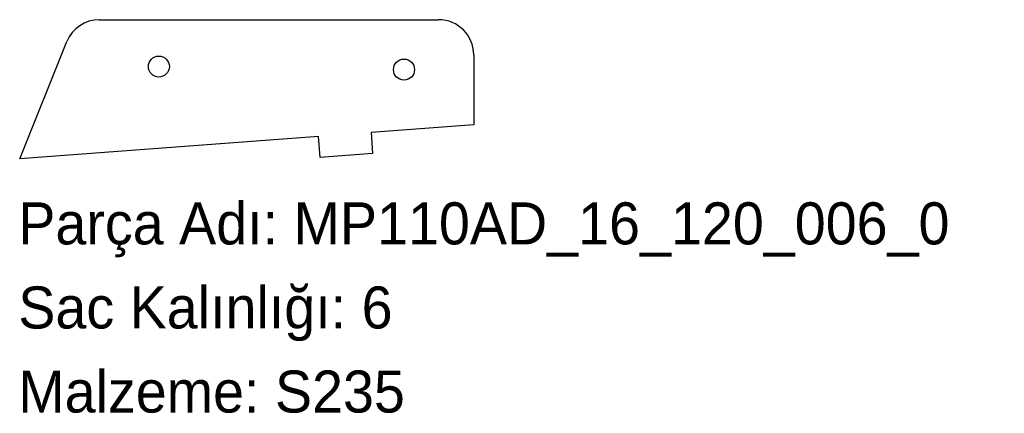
# Model space of a CAD drawing. Header units: millimetres. Extents: x 0 to 282, y -72 to 40.
import ezdxf

# ---------------------------------------------------------------- set-up
doc = ezdxf.new("R2010")
doc.units = ezdxf.units.MM
doc.linetypes.add('SLD-Katı', pattern=[0])
doc.linetypes.add('SLD-Sürekli', pattern=[0])
doc.layers.add('METIN', color=96, linetype='SLD-Katı')
doc.styles.add('SLDTEXTSTYLE0', font='ARIAL.TTF', dxfattribs={"width": 0.948, "bigfont": 'bigfont'})
doc.styles.add('SLDTEXTSTYLE1', font='ARIAL.TTF', dxfattribs={"width": 0.948})

msp = doc.modelspace()

# ---------------------------------------------------------------- linework, layer by layer
at = {"color": 7, "linetype": 'SLD-Sürekli', "lineweight": 25}
for p, q in [((23.14, 40.12), (120.04, 40.12)), ((0.4, 0.4), (13.86, 33.85)), ((130.04, 30.12), (130.04, 10.12)), ((130.04, 10.12), (100.72, 7.92)), ((85.77, 6.8), (0.4, 0.4)), ((86.22, 0.81), (85.77, 6.8)), ((100.72, 7.92), (101.17, 1.94)), ((101.17, 1.94), (86.22, 0.81))]:
    msp.add_line(p, q, dxfattribs=at)
for centre in [(40.14, 26.74), (110.14, 25.87)]:
    msp.add_circle(centre, 3, dxfattribs=at)
for centre, start, end in [((23.14, 30.12), 90, 158.0774), ((120.04, 30.12), 0, 90)]:
    msp.add_arc(centre, 10, start, end, dxfattribs=at)

# ---------------------------------------------------------------- texts
at = {"layer": 'METIN', "char_height": 12, "attachment_point": 1}
for s, insert, style in [('Parça Adı: MP110AD_16_120_006_0', (0, -12.03), 'SLDTEXTSTYLE0'), ('Sac Kalınlığı: 6', (0, -36.03), 'SLDTEXTSTYLE0'), ('Malzeme: S235', (0, -60.03), 'SLDTEXTSTYLE1')]:
    msp.add_mtext(s, dxfattribs=dict(at, insert=insert, style=style))

doc.saveas('drawing.dxf')
